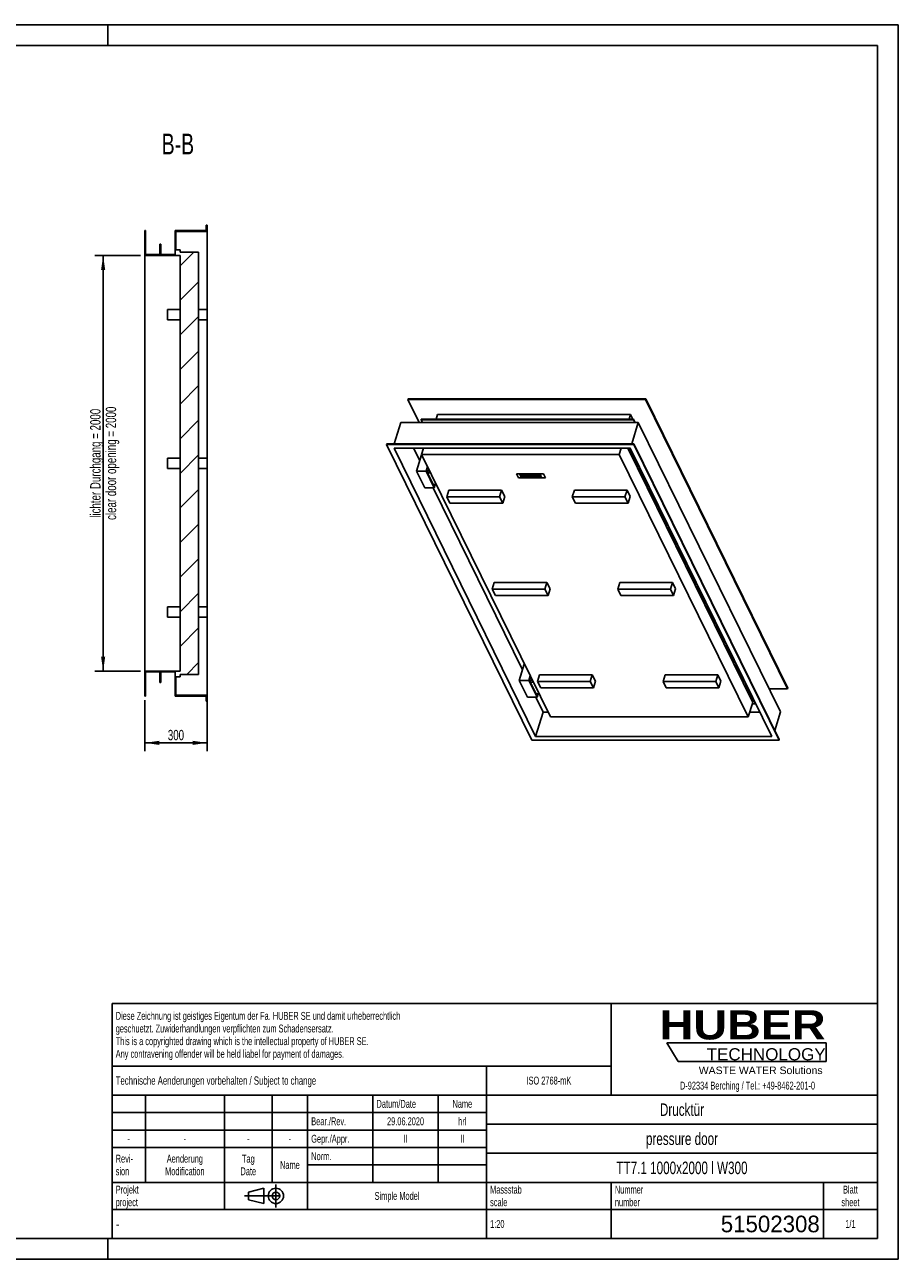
# Model space of a CAD drawing. Header units: millimetres. Extents: x 0 to 8400, y 0 to 5940.
# Tile 2 of 2: x 4200 to 8400, y 0 to 5940. Entities that reach past the tile are written whole.
import ezdxf

# ---------------------------------------------------------------- set-up
doc = ezdxf.new("R2010")
doc.units = ezdxf.units.MM
doc.header["$LTSCALE"] = 462
doc.linetypes.add('CENTER', pattern=[0.6, 0.375, -0.075, 0.075, -0.075])
doc.layers.get('0').update_dxf_attribs({"linetype": 'CONTINUOUS'})
for name, color, linetype in [('_2D-BEM', 7, 'CONTINUOUS'), ('_KURVEN', 7, 'CONTINUOUS'), ('_ZEICHNUNGSELEM', 7, 'CONTINUOUS'), ('HUBER_Logo_BL2', 7, 'CONTINUOUS')]:
    doc.layers.add(name, color=color, linetype=linetype)
doc.styles.get("Standard").update_dxf_attribs({"font": 'txt', "width": 0.7})
doc.styles.add('TEXTSTYLE_2', font='ariblk.ttf')
doc.styles.add('TEXTSTYLE_3', font='arial.ttf')
doc.styles.add('TEXTSTYLE_4', font='txt', dxfattribs={"width": 0.8})
doc.styles.add('TEXTSTYLE_5', font='txt')
doc.dimstyles.new('DIMSTYLE_1', dxfattribs={"dimtxt": 50, "dimasz": 70, "dimexe": 2, "dimexo": 1, "dimtad": 1, "dimdec": 1, "dimtxsty": 'Standard', "dimblk": '_FILLED', "dimblk1": '_FILLED', "dimblk2": '_FILLED', "dimcen": 0.09, "dimadec": 1, "dimazin": 2, "dimtp": 1.2, "dimtm": 1.2, "dimtfac": 1, "dimtdec": 1, "dimtofl": 0, "dimtmove": 0, "dimatfit": 3, "dimldrblk": '_FILLED', "dimfxl": 1, "dimtolj": 1, "dimarcsym": 0})
doc.dimstyles.new('DIMSTYLE_3', dxfattribs={"dimtxt": 50, "dimasz": 70, "dimexe": 2, "dimexo": 1, "dimtad": 1, "dimdec": 1, "dimtxsty": 'Standard', "dimblk": '_FILLED', "dimblk1": '_FILLED', "dimblk2": '_FILLED', "dimcen": 0.09, "dimadec": 1, "dimazin": 2, "dimtp": 0.5, "dimtm": 0.5, "dimtfac": 1, "dimtdec": 1, "dimtofl": 0, "dimtmove": 0, "dimatfit": 3, "dimldrblk": '_FILLED', "dimfxl": 1, "dimtolj": 1, "dimarcsym": 0})

# ---------------------------------------------------------------- blocks, each defined once
blk = doc.blocks.new('HUBER_LOGO_BL2', base_point=(7675, 1007.5))
at = {"layer": 'HUBER_Logo_BL2', "color": 5, "linetype": 'Continuous'}
for p, q in [((8052.9, 1042), (7287.9, 1042)), ((7287.9, 1042), (7341.9, 952)), ((8052.9, 1042), (8052.9, 952)), ((7341.9, 952), (8052.9, 952))]:
    blk.add_line(p, q, dxfattribs=at)
at = {"layer": 'HUBER_Logo_BL2', "color": 2, "linetype": 'Continuous', "attachment_point": 3, "line_spacing_factor": 0.78}
for s, insert, char_height, width, style in [('HUBER\\P\\fArial;\\H58.5;TECHNOLOGY ', (8050.7, 1198.2), 140.4, 775.343, 'TEXTSTYLE_2'), ('WASTE WATER Solutions', (8036, 927.2), 36, 594.067, 'TEXTSTYLE_3')]:
    blk.add_mtext(s, dxfattribs=dict(at, insert=insert, char_height=char_height, width=width, style=style))
at = {"layer": 'HUBER_Logo_BL2', "color": 2, "linetype": 'Continuous', "insert": (7675, 854.8), "char_height": 38, "width": 1621.786, "attachment_point": 2, "line_spacing_factor": 0.96}
blk.add_mtext('D-92334 Berching / Tel.: +49-8462-201-0', dxfattribs=at)
blk = doc.blocks.new('_FILLED')
at = {"color": 0, "linetype": 'ByBlock'}
blk.add_solid([(0, 0), (-1, 0.143), (-1, -0.143)], dxfattribs=at)
blk = doc.blocks.new('*D4')
at = {"layer": '_2D-BEM', "color": 2, "linetype": 'Continuous', "transparency": 16777216}
for p, q in [((4757.1, 4829.8), (4537.1, 4829.8)), ((4577.1, 4829.8), (4577.1, 3829.8)), ((4577.1, 2829.8), (4577.1, 3829.8)), ((4757.1, 2829.8), (4537.1, 2829.8))]:
    blk.add_line(p, q, dxfattribs=at)
at = {"layer": '_2D-BEM', "color": 2, "linetype": 'Continuous', "transparency": 16777216, "xscale": 70, "yscale": 70, "zscale": 70}
for p, rotation in [((4577.1, 4829.8), 90), ((4577.1, 2829.8), 270)]:
    blk.add_blockref('_FILLED', p, dxfattribs=dict(at, rotation=rotation))
at = {"layer": '_2D-BEM', "color": 2, "linetype": 'Continuous', "transparency": 16777216, "insert": (4514.6, 3829.8), "char_height": 50, "width": 1335.714, "attachment_point": 2, "rotation": 90, "line_spacing_factor": 0.9}
blk.add_mtext('lichter Durchgang = 2000\\Pclear door opening = 2000', dxfattribs=at)
blk = doc.blocks.new('*D5')
at = {"layer": '_2D-BEM', "color": 2, "linetype": 'Continuous', "transparency": 16777216}
for p, q in [((4777.1, 2689.8), (4777.1, 2444.8)), ((5077.1, 2693.8), (5077.1, 2444.8)), ((4777.1, 2484.8), (4927.1, 2484.8)), ((5077.1, 2484.8), (4927.1, 2484.8))]:
    blk.add_line(p, q, dxfattribs=at)
at = {"layer": '_2D-BEM', "color": 2, "linetype": 'Continuous', "transparency": 16777216, "xscale": 70, "yscale": 70, "zscale": 70, "rotation": 180}
blk.add_blockref('_FILLED', (4777.1, 2484.8), dxfattribs=at)
at = {"layer": '_2D-BEM', "color": 2, "linetype": 'Continuous', "transparency": 16777216, "xscale": 70, "yscale": 70, "zscale": 70}
blk.add_blockref('_FILLED', (5077.1, 2484.8), dxfattribs=at)
at = {"layer": '_2D-BEM', "color": 2, "linetype": 'Continuous', "transparency": 16777216, "insert": (4927.1, 2547.3), "char_height": 50, "width": 171.429, "attachment_point": 2, "line_spacing_factor": 0.9}
blk.add_mtext('300', dxfattribs=at)
blk = doc.blocks.new('PROJEKTIONSMETHODE_1_BL3', base_point=(5360, 305))
at = {"color": 2, "linetype": 'CENTER'}
for p, q in [((5407.7, 360), (5407.7, 250)), ((5257.3, 305), (5462.7, 305))]:
    blk.add_line(p, q, dxfattribs=at)
at = {"color": 2, "linetype": 'Continuous'}
for p, q in [((5275.7, 323.3), (5349, 341.7)), ((5275.7, 286.7), (5275.7, 323.3)), ((5349, 268.3), (5349, 341.7)), ((5275.7, 286.7), (5349, 268.3))]:
    blk.add_line(p, q, dxfattribs=at)
for radius in [36.7, 18.3]:
    blk.add_circle((5407.7, 305), radius, dxfattribs=at)
blk = doc.blocks.new('*T16')
at = {"color": 3, "linetype": 'Continuous'}
for p, q in [((0, 0), (3680, 0)), ((0, 0), (0, -1130)), ((2400, 0), (2400, -440)), ((3680, 0), (3680, -1130)), ((0, -300), (2400, -300)), ((1800, -300), (1800, -1130)), ((0, -440), (3680, -440)), ((160, -440), (160, -860)), ((540, -440), (540, -990)), ((770, -440), (770, -860)), ((940, -440), (940, -990)), ((1254, -440), (1254, -860)), ((1568, -440), (1568, -860)), ((0, -524), (1800, -524)), ((1800, -580), (3680, -580)), ((0, -608), (1800, -608)), ((0, -692), (1800, -692)), ((1800, -720), (3680, -720)), ((940, -776), (1800, -776)), ((0, -860), (3680, -860)), ((2400, -860), (2400, -1130)), ((3420, -860), (3420, -1130)), ((0, -990), (3680, -990)), ((0, -1130), (3680, -1130))]:
    blk.add_line(p, q, dxfattribs=at)
at = {"layer": '_ZEICHNUNGSELEM', "color": 2, "linetype": 'Continuous', "line_spacing_factor": 0.96}
for s, insert, char_height, width, attachment_point in [('Diese Zeichnung ist geistiges Eigentum der Fa. HUBER SE und damit urheberrechtlich \\Pgeschuetzt. Zuwiderhandlungen verpflichten zum Schadensersatz.\\PThis is a copyrighted drawing which is the intellectual property of HUBER SE.\\PAny contravening offender will be held liabel for payment of damages.', (17.5, -39.8), 38, 4429.714, 1), ('Technische Aenderungen vorbehalten / Subject to change', (17.5, -350), 40, 3049.524, 1), ('ISO 2768-mK', (2100, -351), 38, 665.905, 2), ('Datum/Date', (1271.5, -463), 38, 584.476, 1), ('Name', (1684, -463), 38, 253.333, 2), ('Drucktür', (2740, -480), 60, 686.857, 2), ('Bear./Rev.', (957.5, -547), 38, 544.667, 1), ('29.06.2020', (1411, -547), 38, 579.048, 2), ('hrl', (1684, -547), 38, 155.619, 2), ('-', (80, -631), 38, 68.762, 2), ('-', (350, -631), 38, 68.762, 2), ('-', (655, -631), 38, 68.762, 2), ('-', (855, -631), 38, 68.762, 2), ('Gepr./Appr.', (957.5, -631), 38, 598.952, 1), ('II', (1411, -631), 38, 112.19, 2), ('II', (1684, -631), 38, 112.19, 2), ('pressure door', (2740, -620), 60, 1120, 2), ('Revi-\\Psion', (17.5, -726.6), 38, 276.857, 1), ('Aenderung\\PModification', (350, -726.6), 38, 591.714, 2), ('Tag\\PDate', (655, -726.6), 38, 220.762, 2), ('Name', (855, -757), 38, 253.333, 2), ('Norm. ', (957.5, -715), 38, 351.048, 1), ('TT7.1 1000x2000 l W300', (2740, -760), 60, 2054.286, 2), ('Projekt\\Pproject', (17.5, -875.6), 38, 367.333, 1), ('Massstab\\Pscale', (1817.5, -875.6), 38, 448.762, 1), ('Nummer\\Pnumber', (2417.5, -875.6), 38, 372.762, 1), ('Blatt\\Psheet', (3550, -875.6), 38, 260.571, 2), ('Simple Model', (1370, -906), 38, 656.857, 2), ('1:20', (1817.5, -1041), 38, 204.476, 1), ('1/1', (3550, -1041), 38, 159.238, 2)]:
    blk.add_mtext(s, dxfattribs=dict(at, insert=insert, char_height=char_height, width=width, attachment_point=attachment_point))
for s, insert, char_height, width, attachment_point, style in [('-', (17.5, -1035), 50, 36.667, 1, 'TEXTSTYLE_4'), ('51502308', (3402.5, -1020), 80, 1093.333, 3, 'TEXTSTYLE_5')]:
    blk.add_mtext(s, dxfattribs=dict(at, insert=insert, char_height=char_height, width=width, attachment_point=attachment_point, style=style))

msp = doc.modelspace()

# ---------------------------------------------------------------- hatches: boundary and pattern name
at = {"linetype": 'Continuous'}
h = msp.add_hatch(dxfattribs=at)
h.set_pattern_fill('B', color=2, scale=117.760475, angle=45, style=0, pattern_type=0)
h.set_pattern_definition([(45, (0, 0), (-83.2692, 83.2692), [])])
edge = h.paths.add_edge_path()
edge.add_line((4947.15, 2829.78), (4947.15, 4829.78))
edge.add_line((4777.15, 4829.78), (4947.15, 4829.78))
edge.add_line((4777.15, 4829.78), (4777.15, 4949.78))
edge.add_line((4781.15, 4949.78), (4777.15, 4949.78))
edge.add_line((4781.15, 4833.78), (4781.15, 4949.78))
edge.add_line((4850.15, 4833.78), (4781.15, 4833.78))
edge.add_line((4850.15, 4883.78), (4850.15, 4833.78))
edge.add_line((4854.15, 4883.78), (4850.15, 4883.78))
edge.add_line((4854.15, 4833.78), (4854.15, 4883.78))
edge.add_line((4923.15, 4833.78), (4854.15, 4833.78))
edge.add_line((4923.15, 4949.78), (4923.15, 4833.78))
edge.add_line((5073.15, 4949.78), (4923.15, 4949.78))
edge.add_line((5073.15, 4974.78), (5073.15, 4949.78))
edge.add_line((5073.15, 4974.78), (5077.15, 4974.78))
edge.add_line((5077.15, 4945.78), (5077.15, 4974.78))
edge.add_line((4927.15, 4945.78), (5077.15, 4945.78))
edge.add_line((4927.15, 4856.78), (4927.15, 4945.78))
edge.add_line((4927.15, 4856.78), (4947.15, 4856.78))
edge.add_line((4947.15, 4845.78), (4947.15, 4856.78))
edge.add_line((4947.15, 4845.78), (5036.15, 4845.78))
edge.add_line((5036.15, 2813.78), (5036.15, 4845.78))
edge.add_line((4947.15, 2813.78), (5036.15, 2813.78))
edge.add_line((4947.15, 2802.78), (4947.15, 2813.78))
edge.add_line((4927.15, 2802.78), (4947.15, 2802.78))
edge.add_line((4927.15, 2713.78), (4927.15, 2802.78))
edge.add_line((4927.15, 2713.78), (5077.15, 2713.78))
edge.add_line((5077.15, 2684.78), (5077.15, 2713.78))
edge.add_line((5073.15, 2684.78), (5077.15, 2684.78))
edge.add_line((5073.15, 2709.78), (5073.15, 2684.78))
edge.add_line((4923.15, 2709.78), (5073.15, 2709.78))
edge.add_line((4923.15, 2825.78), (4923.15, 2709.78))
edge.add_line((4854.15, 2825.78), (4923.15, 2825.78))
edge.add_line((4854.15, 2775.78), (4854.15, 2825.78))
edge.add_line((4850.15, 2775.78), (4854.15, 2775.78))
edge.add_line((4850.15, 2825.78), (4850.15, 2775.78))
edge.add_line((4781.15, 2825.78), (4850.15, 2825.78))
edge.add_line((4781.15, 2709.78), (4781.15, 2825.78))
edge.add_line((4777.15, 2709.78), (4781.15, 2709.78))
edge.add_line((4777.15, 2709.78), (4777.15, 2829.78))
edge.add_line((4777.15, 2829.78), (4947.15, 2829.78))

# ---------------------------------------------------------------- linework, layer by layer
at = {"color": 7, "linetype": 'Continuous'}
for p, q in [((0, 5940), (8400, 5940)), ((8400, 0), (8400, 5940)), ((4777.15, 4829.78), (4777.15, 4949.78)), ((4781.15, 4949.78), (4777.15, 4949.78)), ((4781.15, 4833.78), (4781.15, 4949.78)), ((5073.15, 4949.78), (4923.15, 4949.78)), ((4923.15, 4949.78), (4923.15, 4833.78)), ((4927.15, 4856.78), (4927.15, 4945.78)), ((4927.15, 4945.78), (5077.15, 4945.78)), ((5073.15, 4974.78), (5077.15, 4974.78)), ((5073.15, 4974.78), (5073.15, 4949.78)), ((5077.15, 4945.78), (5077.15, 4974.78)), ((5077.15, 4569.78), (5077.15, 4945.78)), ((4854.15, 4883.78), (4850.15, 4883.78)), ((4850.15, 4883.78), (4850.15, 4833.78)), ((4854.15, 4833.78), (4854.15, 4883.78)), ((4777.15, 4829.78), (4777.15, 2829.78)), ((4777.15, 4829.78), (4947.15, 4829.78)), ((4850.15, 4833.78), (4781.15, 4833.78)), ((4923.15, 4833.78), (4854.15, 4833.78)), ((4927.15, 4856.78), (4947.15, 4856.78)), ((4947.15, 4845.78), (4947.15, 4856.78)), ((4947.15, 4845.78), (5036.15, 4845.78)), ((4947.15, 2829.78), (4947.15, 4829.78)), ((5036.15, 2813.78), (5036.15, 4845.78)), ((4886.15, 4569.78), (4947.15, 4569.78)), ((4886.15, 4519.78), (4886.15, 4569.78)), ((4886.15, 4519.78), (4947.15, 4519.78)), ((5036.15, 4569.78), (5077.15, 4569.78)), ((5036.15, 4519.78), (5077.15, 4519.78)), ((5077.15, 4519.78), (5077.15, 4569.78)), ((5077.15, 3854.78), (5077.15, 4519.78)), ((6042.4, 4137.06), (6043.37, 4140.19)), ((6096.98, 4025.82), (6042.4, 4137.06)), ((6042.4, 4137.06), (7184.51, 4137.06)), ((6043.37, 4140.19), (7185.48, 4140.19)), ((7184.51, 4137.06), (7185.48, 4140.19)), ((7184.51, 4137.06), (7867.81, 2744.65)), ((7868.77, 2747.78), (7185.48, 4140.19)), ((6105.65, 4038.85), (6106.62, 4041.98)), ((6106.62, 4041.98), (7127.15, 4041.98)), ((6177.53, 4041.98), (6184.62, 4064.95)), ((6184.62, 4064.95), (7113.05, 4064.95)), ((7105.96, 4041.98), (7113.05, 4064.95)), ((7124.33, 4041.98), (7113.05, 4064.95)), ((7126.18, 4038.85), (7127.15, 4041.98)), ((7135.08, 4025.82), (7127.15, 4041.98)), ((5976.52, 3923.86), (6008.02, 4025.82)), ((6008.02, 4025.82), (7150.14, 4025.82)), ((6112.04, 4025.82), (6105.65, 4038.85)), ((6105.65, 4038.85), (7126.18, 4038.85)), ((7118.63, 3923.86), (7150.14, 4025.82)), ((7126.18, 4038.85), (7132.58, 4025.82)), ((7833.43, 2633.42), (7150.14, 4025.82)), ((5940.09, 3920.73), (5941.06, 3923.86)), ((5940.09, 3920.73), (6638.64, 2497.24)), ((7128.26, 3920.73), (5940.09, 3920.73)), ((7129.23, 3923.86), (5941.06, 3923.86)), ((7128.26, 3920.73), (7129.23, 3923.86)), ((7826.81, 2497.24), (7128.26, 3920.73)), ((7827.78, 2500.38), (7129.23, 3923.86)), ((7110.4, 3902.7), (5975.65, 3902.7)), ((5975.65, 3902.7), (6656.5, 2515.27)), ((6069.62, 3902.7), (6099.04, 3842.76)), ((6107.58, 3870.4), (6083.37, 3792.06)), ((6109.3, 3870.4), (6107.58, 3870.4)), ((6117.47, 3902.7), (6108.18, 3872.66)), ((6108.18, 3872.66), (6728.03, 2609.55)), ((7058.72, 3872.66), (6108.18, 3872.66)), ((7068, 3902.7), (7058.72, 3872.66)), ((7678.56, 2609.55), (7058.72, 3872.66)), ((7700.11, 2679.26), (7099.73, 3902.7)), ((7713.6, 2672.43), (7109.86, 3902.7)), ((7791.25, 2515.27), (7110.4, 3902.7)), ((4886.15, 3854.78), (4886.15, 3804.78)), ((4886.15, 3854.78), (4947.15, 3854.78)), ((4886.15, 3804.78), (4947.15, 3804.78)), ((5036.15, 3854.78), (5077.15, 3854.78)), ((5036.15, 3804.78), (5077.15, 3804.78)), ((5077.15, 3854.78), (5077.15, 3804.78)), ((5077.15, 3139.78), (5077.15, 3804.78)), ((6136.5, 3814.96), (6129.43, 3792.06)), ((6142.6, 3802.52), (6136.74, 3783.55)), ((6083.37, 3792.06), (6123.03, 3711.25)), ((6129.43, 3792.06), (6083.37, 3792.06)), ((6169.08, 3711.25), (6129.43, 3792.06)), ((6136.74, 3783.55), (6151.91, 3783.55)), ((6136.74, 3783.55), (6164.19, 3727.6)), ((6123.03, 3711.25), (6169.08, 3711.25)), ((6163.57, 3711.25), (6593.21, 2835.75)), ((6164.19, 3727.6), (6179.37, 3727.6)), ((6174.13, 3727.6), (6169.08, 3711.25)), ((6239.35, 3701.1), (6229.43, 3668.98)), ((6239.35, 3701.1), (6492.64, 3701.1)), ((6482.72, 3668.98), (6492.64, 3701.1)), ((6507.89, 3670.02), (6492.64, 3701.1)), ((6842.65, 3701.1), (6832.72, 3668.98)), ((6842.65, 3701.1), (7095.94, 3701.1)), ((7086.01, 3668.98), (7095.94, 3701.1)), ((7111.19, 3670.02), (7095.94, 3701.1)), ((6244.68, 3637.9), (6229.43, 3668.98)), ((6229.43, 3668.98), (6482.72, 3668.98)), ((6244.68, 3637.9), (6497.97, 3637.9)), ((6497.97, 3637.9), (6482.72, 3668.98)), ((6497.97, 3637.9), (6507.89, 3670.02)), ((6847.97, 3637.9), (6832.72, 3668.98)), ((6832.72, 3668.98), (7086.01, 3668.98)), ((6847.97, 3637.9), (7101.26, 3637.9)), ((7101.26, 3637.9), (7086.01, 3668.98)), ((7101.26, 3637.9), (7111.19, 3670.02)), ((6457.46, 3256.64), (6447.53, 3224.53)), ((6447.53, 3224.53), (6462.78, 3193.45)), ((6700.82, 3224.53), (6447.53, 3224.53)), ((6710.75, 3256.64), (6457.46, 3256.64)), ((6710.75, 3256.64), (6700.82, 3224.53)), ((6716.07, 3193.45), (6700.82, 3224.53)), ((6726, 3225.56), (6710.75, 3256.64)), ((6726, 3225.56), (6716.07, 3193.45)), ((7060.75, 3256.64), (7050.83, 3224.53)), ((7050.83, 3224.53), (7066.08, 3193.45)), ((7304.12, 3224.53), (7050.83, 3224.53)), ((7314.04, 3256.64), (7060.75, 3256.64)), ((7314.04, 3256.64), (7304.12, 3224.53)), ((7319.37, 3193.45), (7304.12, 3224.53)), ((7329.29, 3225.56), (7314.04, 3256.64)), ((7329.29, 3225.56), (7319.37, 3193.45)), ((6462.78, 3193.45), (6716.07, 3193.45)), ((7066.08, 3193.45), (7319.37, 3193.45)), ((4886.15, 3139.78), (4886.15, 3089.78)), ((4886.15, 3139.78), (4947.15, 3139.78)), ((4886.15, 3089.78), (4947.15, 3089.78)), ((5036.15, 3139.78), (5077.15, 3139.78)), ((5036.15, 3089.78), (5077.15, 3089.78)), ((5077.15, 3139.78), (5077.15, 3089.78)), ((5077.15, 2713.78), (5077.15, 3089.78)), ((6601.75, 2863.39), (6577.54, 2785.06)), ((6603.46, 2863.39), (6601.75, 2863.39)), ((4777.15, 2709.78), (4777.15, 2829.78)), ((4777.15, 2829.78), (4947.15, 2829.78)), ((4781.15, 2709.78), (4781.15, 2825.78)), ((4781.15, 2825.78), (4850.15, 2825.78)), ((4850.15, 2825.78), (4850.15, 2775.78)), ((4854.15, 2775.78), (4854.15, 2825.78)), ((4854.15, 2825.78), (4923.15, 2825.78)), ((4923.15, 2825.78), (4923.15, 2709.78)), ((4927.15, 2713.78), (4927.15, 2802.78)), ((4927.15, 2802.78), (4947.15, 2802.78)), ((4947.15, 2802.78), (4947.15, 2813.78)), ((4947.15, 2813.78), (5036.15, 2813.78)), ((6630.67, 2807.95), (6623.59, 2785.06)), ((6636.77, 2795.52), (6630.91, 2776.54)), ((6675.56, 2812.19), (6665.64, 2780.08)), ((6928.85, 2812.19), (6675.56, 2812.19)), ((6928.85, 2812.19), (6918.93, 2780.08)), ((6944.1, 2781.11), (6928.85, 2812.19)), ((7278.86, 2812.19), (7268.93, 2780.08)), ((7532.15, 2812.19), (7278.86, 2812.19)), ((7532.15, 2812.19), (7522.22, 2780.08)), ((7547.4, 2781.11), (7532.15, 2812.19)), ((4850.15, 2775.78), (4854.15, 2775.78)), ((6577.54, 2785.06), (6617.2, 2704.25)), ((6623.59, 2785.06), (6577.54, 2785.06)), ((6663.25, 2704.25), (6623.59, 2785.06)), ((6630.91, 2776.54), (6658.36, 2720.59)), ((6630.91, 2776.54), (6646.08, 2776.54)), ((6665.64, 2780.08), (6680.89, 2749)), ((6918.93, 2780.08), (6665.64, 2780.08)), ((6680.89, 2749), (6934.18, 2749)), ((6934.18, 2749), (6918.93, 2780.08)), ((6944.1, 2781.11), (6934.18, 2749)), ((7268.93, 2780.08), (7284.18, 2749)), ((7522.22, 2780.08), (7268.93, 2780.08)), ((7284.18, 2749), (7537.47, 2749)), ((7537.47, 2749), (7522.22, 2780.08)), ((7547.4, 2781.11), (7537.47, 2749)), ((7778.85, 2744.65), (7867.81, 2744.65)), ((7868.77, 2747.78), (7867.81, 2744.65)), ((4777.15, 2709.78), (4781.15, 2709.78)), ((4923.15, 2709.78), (5073.15, 2709.78)), ((4927.15, 2713.78), (5077.15, 2713.78)), ((5073.15, 2709.78), (5073.15, 2684.78)), ((5073.15, 2684.78), (5077.15, 2684.78)), ((5077.15, 2684.78), (5077.15, 2713.78)), ((6617.2, 2704.25), (6663.25, 2704.25)), ((6657.74, 2704.25), (6692.81, 2632.77)), ((6658.36, 2720.59), (6673.54, 2720.59)), ((6668.3, 2720.59), (6663.25, 2704.25)), ((7700.11, 2679.26), (7678.56, 2609.55)), ((7713.8, 2673.09), (7713.6, 2672.43)), ((6656.5, 2515.27), (6692.81, 2632.77)), ((6692.81, 2632.77), (6716.63, 2632.77)), ((7685.74, 2632.77), (7733.59, 2632.77)), ((7698, 2672.43), (7713.6, 2672.43)), ((7833.43, 2633.42), (7806.02, 2544.71)), ((6728.03, 2609.55), (7678.56, 2609.55)), ((6638.64, 2497.24), (7826.81, 2497.24)), ((6656.5, 2515.27), (7791.25, 2515.27)), ((7826.81, 2497.24), (7827.78, 2500.38)), ((0, 0), (8400, 0))]:
    msp.add_line(p, q, dxfattribs=at)
at = {"color": 3, "linetype": 'Continuous'}
for p, q in [((8400, 5940), (0, 5940)), ((4600, 5940), (4600, 5840)), ((8400, 5940), (8400, 0)), ((4600, 0), (4600, 100)), ((8400, 0), (0, 0))]:
    msp.add_line(p, q, dxfattribs=at)
at = {"color": 5, "linetype": 'Continuous'}
for p, q in [((8300, 5840), (100, 5840)), ((8300, 100), (8300, 5840)), ((100, 100), (8300, 100))]:
    msp.add_line(p, q, dxfattribs=at)
at = {"layer": '_KURVEN', "color": 4, "linetype": 'Continuous'}
for p, q in [((6565.04, 3778.8), (6693.99, 3778.8)), ((6574.19, 3760.15), (6565.04, 3778.8)), ((6703.14, 3760.15), (6574.19, 3760.15)), ((6581.22, 3775.69), (6587.32, 3763.26)), ((6586.91, 3775.69), (6581.22, 3775.69)), ((6589.04, 3771.34), (6586.91, 3775.69)), ((6587.32, 3763.26), (6593.01, 3763.26)), ((6595.26, 3771.34), (6589.04, 3771.34)), ((6593.01, 3763.26), (6590.54, 3768.29)), ((6590.54, 3768.29), (6596.76, 3768.29)), ((6598.85, 3775.69), (6593.13, 3775.69)), ((6593.13, 3775.69), (6595.26, 3771.34)), ((6596.76, 3768.29), (6599.23, 3763.26)), ((6604.95, 3763.26), (6598.85, 3775.69)), ((6599.23, 3763.26), (6604.95, 3763.26)), ((6608.32, 3775.69), (6602.64, 3775.69)), ((6602.64, 3775.69), (6606.28, 3768.28)), ((6612.04, 3768.1), (6608.32, 3775.69)), ((6614.62, 3775.69), (6618.34, 3768.1)), ((6620.3, 3775.69), (6614.62, 3775.69)), ((6623.93, 3768.28), (6620.3, 3775.69)), ((6624.08, 3775.69), (6630.18, 3763.26)), ((6634.73, 3775.69), (6624.08, 3775.69)), ((6630.18, 3763.26), (6640, 3763.26)), ((6632.21, 3770.81), (6631.06, 3773.17)), ((6631.06, 3773.17), (6633.57, 3773.17)), ((6634.69, 3770.81), (6632.21, 3770.81)), ((6634.61, 3765.93), (6633.37, 3768.45)), ((6633.37, 3768.45), (6636.26, 3768.45)), ((6637.51, 3765.93), (6634.61, 3765.93)), ((6644.07, 3775.69), (6650.17, 3763.26)), ((6659.32, 3775.69), (6644.07, 3775.69)), ((6650.17, 3763.26), (6665.7, 3763.26)), ((6652.05, 3771.06), (6651.08, 3773.03)), ((6651.08, 3773.03), (6660.63, 3773.03)), ((6660.91, 3771.06), (6652.05, 3771.06)), ((6654.49, 3766.07), (6653.29, 3768.52)), ((6653.29, 3768.52), (6662.15, 3768.52)), ((6664.32, 3766.07), (6654.49, 3766.07)), ((6660.63, 3773.03), (6659.32, 3775.69)), ((6662.15, 3768.52), (6660.91, 3771.06)), ((6672.23, 3775.69), (6662.74, 3775.69)), ((6662.74, 3775.69), (6668.84, 3763.26)), ((6665.7, 3763.26), (6664.32, 3766.07)), ((6668.84, 3763.26), (6674.56, 3763.26)), ((6670.93, 3770.65), (6669.69, 3773.18)), ((6669.69, 3773.18), (6672.19, 3773.18)), ((6673.33, 3770.65), (6670.93, 3770.65)), ((6674.56, 3763.26), (6672.08, 3768.3)), ((6672.08, 3768.3), (6672.59, 3768.3)), ((6675.62, 3767.06), (6680.53, 3763.26)), ((6680.53, 3763.26), (6686.96, 3763.26)), ((6686.96, 3763.26), (6682.43, 3766.85)), ((6693.99, 3778.8), (6703.14, 3760.15))]:
    msp.add_line(p, q, dxfattribs=at)
for points in [[(6607.84, 3766.17), (6607.09, 3766.97), (6606.58, 3767.67), (6606.28, 3768.28)], [(6609.75, 3764.74), (6608.93, 3765.21), (6608.29, 3765.68), (6607.84, 3766.17)], [(6612.23, 3763.67), (6611.39, 3763.93), (6610.56, 3764.28), (6609.75, 3764.74)], [(6612.04, 3768.1), (6612.38, 3767.42), (6612.91, 3766.89), (6613.65, 3766.51)], [(6615.13, 3763.17), (6614.03, 3763.26), (6613.06, 3763.42), (6612.23, 3763.67)], [(6613.65, 3766.51), (6614.39, 3766.13), (6615.26, 3765.95), (6616.26, 3765.95)], [(6618.13, 3763.04), (6617.23, 3763.04), (6616.23, 3763.09), (6615.13, 3763.17)], [(6616.26, 3765.95), (6617.24, 3765.95), (6617.91, 3766.13), (6618.28, 3766.5)], [(6621.91, 3763.46), (6620.94, 3763.19), (6619.68, 3763.04), (6618.13, 3763.04)], [(6618.28, 3766.5), (6618.65, 3766.88), (6618.68, 3767.41), (6618.34, 3768.1)], [(6623.68, 3764.49), (6623.19, 3763.99), (6622.61, 3763.66), (6621.91, 3763.46)], [(6624.44, 3766.2), (6624.42, 3765.55), (6624.17, 3764.98), (6623.68, 3764.49)], [(6623.93, 3768.28), (6624.29, 3767.54), (6624.46, 3766.85), (6624.44, 3766.2)], [(6635.53, 3772.87), (6635.08, 3773.07), (6634.42, 3773.17), (6633.57, 3773.17)], [(6634.69, 3770.81), (6635.57, 3770.81), (6636.13, 3770.91), (6636.39, 3771.12)], [(6634.73, 3775.69), (6636.5, 3775.69), (6638.01, 3775.39), (6639.25, 3774.8)], [(6636.47, 3772.02), (6636.3, 3772.37), (6635.98, 3772.66), (6635.53, 3772.87)], [(6638.52, 3768.11), (6638.01, 3768.33), (6637.26, 3768.45), (6636.26, 3768.45)], [(6636.39, 3771.12), (6636.64, 3771.32), (6636.66, 3771.63), (6636.47, 3772.02)], [(6637.51, 3765.93), (6638.49, 3765.93), (6639.13, 3766.04), (6639.42, 3766.28)], [(6639.55, 3767.23), (6639.37, 3767.59), (6639.03, 3767.89), (6638.52, 3768.11)], [(6639.25, 3774.8), (6640.5, 3774.21), (6641.34, 3773.47), (6641.77, 3772.59)], [(6639.42, 3766.28), (6639.7, 3766.51), (6639.75, 3766.83), (6639.55, 3767.23)], [(6642.47, 3763.42), (6641.25, 3763.31), (6640.42, 3763.26), (6640, 3763.26)], [(6641.68, 3770.7), (6641.4, 3770.35), (6640.87, 3770.08), (6640.1, 3769.87)], [(6640.1, 3769.87), (6641.53, 3769.65), (6642.68, 3769.29), (6643.56, 3768.76)], [(6641.77, 3772.59), (6642.13, 3771.86), (6642.1, 3771.23), (6641.68, 3770.7)], [(6644.43, 3763.83), (6644.05, 3763.65), (6643.39, 3763.51), (6642.47, 3763.42)], [(6643.56, 3768.76), (6644.45, 3768.23), (6645.08, 3767.58), (6645.47, 3766.79)], [(6645.65, 3765.06), (6645.46, 3764.54), (6645.05, 3764.13), (6644.43, 3763.83)], [(6645.47, 3766.79), (6645.79, 3766.15), (6645.85, 3765.56), (6645.65, 3765.06)], [(6674.47, 3772.85), (6673.99, 3773.07), (6673.22, 3773.18), (6672.19, 3773.18)], [(6672.23, 3775.69), (6673.99, 3775.69), (6675.38, 3775.59), (6676.41, 3775.38)], [(6674.12, 3768.01), (6673.62, 3768.2), (6673.1, 3768.3), (6672.59, 3768.3)], [(6673.33, 3770.65), (6673.58, 3770.65), (6674.06, 3770.7), (6674.76, 3770.82)], [(6675.62, 3767.06), (6674.99, 3767.55), (6674.5, 3767.86), (6674.12, 3768.01)], [(6675.49, 3771.93), (6675.3, 3772.33), (6674.96, 3772.64), (6674.47, 3772.85)], [(6674.76, 3770.82), (6675.11, 3770.87), (6675.35, 3771), (6675.49, 3771.21)], [(6675.49, 3771.21), (6675.62, 3771.42), (6675.63, 3771.66), (6675.49, 3771.93)], [(6676.41, 3775.38), (6677.44, 3775.18), (6678.37, 3774.8), (6679.22, 3774.25)], [(6680.08, 3769.23), (6679.69, 3769.03), (6679.11, 3768.87), (6678.31, 3768.74)], [(6678.31, 3768.74), (6679.07, 3768.58), (6679.65, 3768.43), (6680.03, 3768.28)], [(6679.22, 3774.25), (6680.06, 3773.7), (6680.67, 3773.03), (6681.06, 3772.24)], [(6680.03, 3768.28), (6680.29, 3768.18), (6680.69, 3767.96), (6681.26, 3767.62)], [(6681.28, 3770.45), (6681.09, 3769.95), (6680.69, 3769.54), (6680.08, 3769.23)], [(6681.06, 3772.24), (6681.4, 3771.54), (6681.47, 3770.95), (6681.28, 3770.45)], [(6681.26, 3767.62), (6681.81, 3767.29), (6682.2, 3767.04), (6682.43, 3766.85)]]:
    msp.add_open_spline(points, degree=3, dxfattribs=at)

# ---------------------------------------------------------------- block references
msp.add_blockref('*T16', (4620, 1230))
at = {"color": 2, "linetype": 'Continuous'}
msp.add_blockref('PROJEKTIONSMETHODE_1_BL3', (5360, 305), dxfattribs=at)
at = {"layer": 'HUBER_Logo_BL2'}
msp.add_blockref('HUBER_LOGO_BL2', (7674.99, 1007.48), dxfattribs=at)

# ---------------------------------------------------------------- texts
at = {"layer": '_ZEICHNUNGSELEM', "color": 2, "linetype": 'Continuous', "insert": (5014.49, 5415.91), "char_height": 100, "width": 342.8571, "attachment_point": 3, "line_spacing_factor": 0.9}
msp.add_mtext('B-B', dxfattribs=at)

# ---------------------------------------------------------------- dimensions: what is measured, and where the dimension line sits
at = {"layer": '_2D-BEM', "color": 2, "linetype": 'Continuous'}
dim = msp.add_linear_dim(base=(4577.15, 2829.78), p1=(4758.15, 4829.78), p2=(4758.15, 2829.78), angle=270, text='lichter Durchgang = <>\\Pclear door opening = 2000', dimstyle='DIMSTYLE_1', dxfattribs=at)
dim.commit()
dim.dimension.update_dxf_attribs({"geometry": '*D4', "text_midpoint": (4577.15, 3829.78), "dimtype": 160})
dim = msp.add_linear_dim(base=(5077.15, 2484.78), p1=(4777.15, 2690.78), p2=(5077.15, 2694.78), dimstyle='DIMSTYLE_3', dxfattribs=at)
dim.commit()
dim.dimension.update_dxf_attribs({"geometry": '*D5', "text_midpoint": (4920, 2484.78), "dimtype": 160})

doc.saveas('drawing.dxf')
